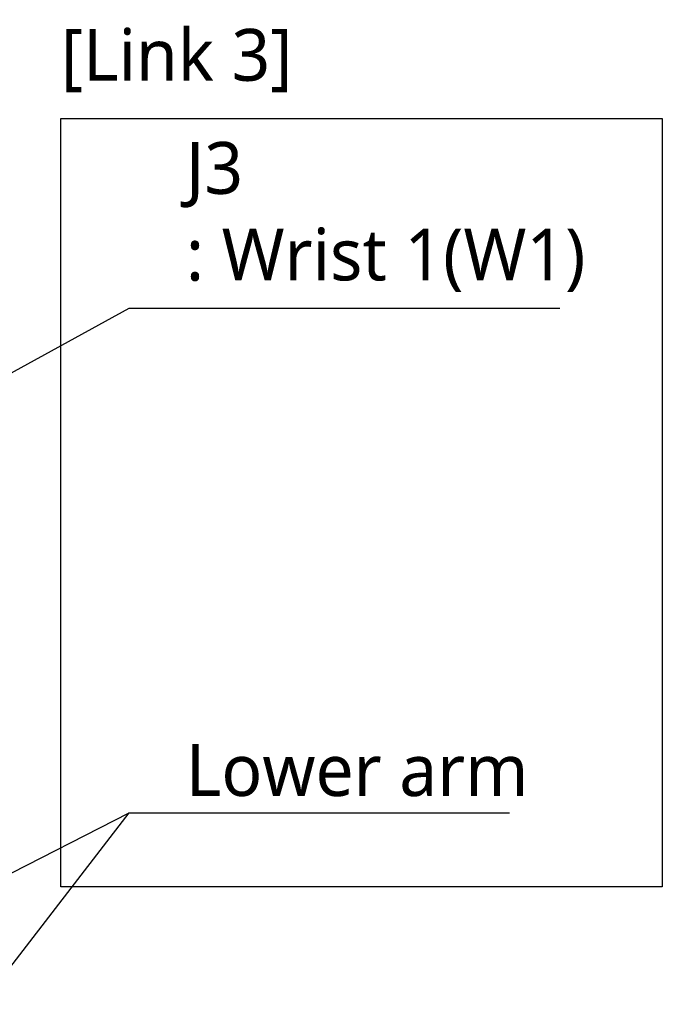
# Model space of a CAD drawing. Header units: millimetres. Extents: x 0 to 4378, y 0 to 2376.
# Tile 178 of 236: x 1900 to 2098, y 1583 to 1886. Entities that reach past the tile are written whole.
import ezdxf

# ---------------------------------------------------------------- set-up
doc = ezdxf.new("R2010")
doc.units = ezdxf.units.MM
doc.header["$LTSCALE"] = 0.2
doc.layers.add('05_Section Line', color=3, linetype='Continuous')
doc.styles.add('Rainbow-5.0 Style', font='malgunsl.ttf')
doc.dimstyles.new('Rainbow-5.0 Style', dxfattribs={"dimtxt": 4, "dimasz": 2.5, "dimexe": 1, "dimexo": 1, "dimgap": 1, "dimtad": 1, "dimdsep": 46, "dimtxsty": 'Rainbow-5.0 Style', "dimcen": 0, "dimclrd": 251, "dimclre": 251, "dimclrt": 7, "dimazin": 3, "dimtp": 0.1, "dimtm": 0.1, "dimtfac": 0.61, "dimtmove": 0, "dimatfit": 3, "dimfxl": 1, "dimlwd": -1, "dimlwe": -1, "dimarcsym": 1})

msp = doc.modelspace()

# ---------------------------------------------------------------- linework, layer by layer
at = {"layer": '05_Section Line'}
msp.add_lwpolyline([(1912.468, 1855.714), (2097.685, 1855.714), (2097.685, 1618.875), (1912.468, 1618.875)], close=True, dxfattribs=at)

# ---------------------------------------------------------------- texts
at = {"color": 7, "char_height": 16, "attachment_point": 7, "style": 'Rainbow-5.0 Style'}
for s, insert in [('[Link 3]', (1912.468, 1863.738)), ('J3\\P: Wrist 1(W1)', (1950.991, 1802.22)), ('Lower arm', (1950.991, 1646.648))]:
    msp.add_mtext(s, dxfattribs=dict(at, insert=insert))

# ---------------------------------------------------------------- leaders
at = {"annotation_type": 0, "has_hookline": 1, "hookline_direction": 0}
for points, text_width in [([(1646.519, 1639.534), (1933.491, 1797.22), (1945.991, 1797.22)], 115.187), ([(1646.519, 1495.4), (1933.491, 1641.648), (1945.991, 1641.648)], 99.666)]:
    msp.add_leader(points, dimstyle='Rainbow-5.0 Style', override={"dimscale": 5, "dimgap": 1, "dimtad": 1}, dxfattribs=dict(at, text_width=text_width))
msp.add_leader([(1646.519, 1269.384), (1933.491, 1641.648)], dimstyle='Rainbow-5.0 Style', override={"dimscale": 5, "dimgap": 1, "dimtad": 1})

doc.saveas('drawing.dxf')
